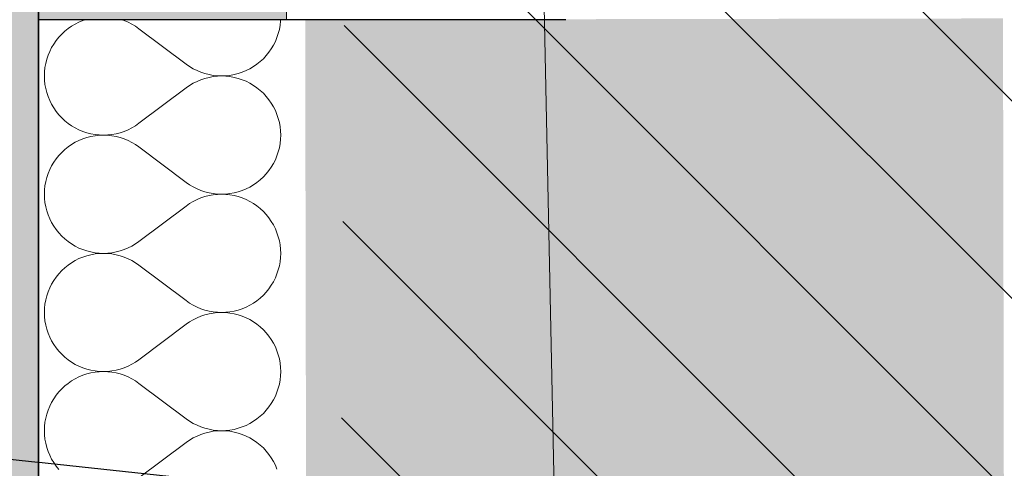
# Model space of a CAD drawing. Header units: millimetres. Extents: x -40276 to 214973, y -147941 to 35228.
# Tile 108 of 256: x -11160 to -10525, y 11747 to 12036. Entities that reach past the tile are written whole.
import ezdxf

# ---------------------------------------------------------------- set-up
doc = ezdxf.new("R2010")
doc.units = ezdxf.units.MM
doc.header["$MEASUREMENT"] = 0
doc.linetypes.add('Wipeout_Contour', pattern=[1000, 0, -1000])
doc.linetypes.add('Čerchovaná', pattern=[450, 200, -117.5, 15, -117.5])
for name, color, linetype in [('1._POHLED ZÁPADNÍ_2_0_plochy', 7, 'Continuous'), ('1._POHLED ZÁPADNÍ_2_akustické prvky', 7, 'Continuous'), ('1._POHLED ZÁPADNÍ_2_BT_ortho', 7, 'Continuous'), ('1._POHLED ZÁPADNÍ_2_Nové_Konstrukce - nosné', 7, 'Continuous'), ('1._POHLED ZÁPADNÍ_2_Nové_TZB - kanalizace', 7, 'Continuous'), ('1._POHLED ZÁPADNÍ_2_Nové_Výplně – Řezové', 7, 'Continuous')]:
    doc.layers.add(name, color=color, linetype=linetype)
doc.linetypes.add('kanalizace - splašková', pattern='A,0,[9,C.3 Koordinační situační výkres1.Shx,S=0.146825,R=0,X=-0.001,Y=0],-21,0', length=21)

# ---------------------------------------------------------------- blocks, each defined once
blk = doc.blocks.new('*X30', base_point=(-42174.69, -26223.67))
at = {"layer": '1._POHLED ZÁPADNÍ_2_Nové_Výplně – Řezové', "color": 21, "linetype": 'Continuous', "lineweight": 20, "true_color": 0xffaaaa}
for p, q in [((-11124.42, 12033.44), (-11126.76, 12032.06)), ((-11121.98, 12034.66), (-11124.42, 12033.44)), ((-11119.47, 12035.7), (-11121.98, 12034.66)), ((-11117.74, 12036.27), (-11119.47, 12035.7)), ((-11092.83, 12035.68), (-11094.61, 12036.27)), ((-11090.32, 12034.64), (-11092.83, 12035.68)), ((-11087.89, 12033.42), (-11090.32, 12034.64)), ((-11085.55, 12032.03), (-11087.89, 12033.42)), ((-10992.76, 12029.99), (-10992.28, 12032.67)), ((-10992.28, 12032.67), (-10991.99, 12035.38)), ((-10991.99, 12035.38), (-10991.95, 12036.27)), ((-11133.1, 12026.95), (-11134.96, 12024.96)), ((-11131.11, 12028.8), (-11133.1, 12026.95)), ((-11128.99, 12030.51), (-11131.11, 12028.8)), ((-11126.76, 12032.06), (-11128.99, 12030.51)), ((-11083.32, 12030.48), (-11085.55, 12032.03)), ((-11083.32, 12030.48), (-11052.84, 12007.62)), ((-10994.29, 12024.78), (-10993.43, 12027.36)), ((-10993.43, 12027.36), (-10992.76, 12029.99)), ((-11138.22, 12020.6), (-11139.61, 12018.26)), ((-11136.67, 12022.84), (-11138.22, 12020.6)), ((-11134.96, 12024.96), (-11136.67, 12022.84)), ((-10997.94, 12017.49), (-10996.55, 12019.83)), ((-10996.55, 12019.83), (-10995.34, 12022.26)), ((-10995.34, 12022.26), (-10994.29, 12024.78)), ((-11141.87, 12013.32), (-11142.73, 12010.74)), ((-11140.83, 12015.83), (-11141.87, 12013.32)), ((-11139.61, 12018.26), (-11140.83, 12015.83)), ((-11003.06, 12011.15), (-11001.2, 12013.14)), ((-11001.2, 12013.14), (-10999.49, 12015.26)), ((-10999.49, 12015.26), (-10997.94, 12017.49)), ((-11143.4, 12008.1), (-11143.88, 12005.42)), ((-11142.73, 12010.74), (-11143.4, 12008.1)), ((-11052.84, 12007.62), (-11050.61, 12006.07)), ((-11009.4, 12006.04), (-11007.17, 12007.59)), ((-11007.17, 12007.59), (-11005.05, 12009.3)), ((-11005.05, 12009.3), (-11003.06, 12011.15)), ((-11144.17, 12002.72), (-11144.27, 12000)), ((-11143.88, 12005.42), (-11144.17, 12002.72)), ((-11050.61, 12006.07), (-11048.27, 12004.68)), ((-11048.27, 12004.68), (-11045.84, 12003.46)), ((-11045.84, 12003.46), (-11043.33, 12002.41)), ((-11043.33, 12002.41), (-11040.75, 12001.55)), ((-11040.75, 12001.55), (-11038.11, 12000.88)), ((-11038.11, 12000.88), (-11035.43, 12000.39)), ((-11035.43, 12000.39), (-11032.73, 12000.1)), ((-11027.29, 12000.1), (-11024.59, 12000.38)), ((-11024.59, 12000.38), (-11021.91, 12000.87)), ((-11021.91, 12000.87), (-11019.27, 12001.54)), ((-11019.27, 12001.54), (-11016.69, 12002.4)), ((-11016.69, 12002.4), (-11014.18, 12003.44)), ((-11014.18, 12003.44), (-11011.74, 12004.65)), ((-11011.74, 12004.65), (-11009.4, 12006.04)), ((-11144.27, 12000), (-11144.17, 11997.28)), ((-11144.17, 11997.28), (-11143.88, 11994.58)), ((-11143.88, 11994.58), (-11143.4, 11991.9)), ((-11048.27, 11995.32), (-11050.61, 11993.93)), ((-11045.84, 11996.54), (-11048.27, 11995.32)), ((-11043.33, 11997.59), (-11045.84, 11996.54)), ((-11040.75, 11998.45), (-11043.33, 11997.59)), ((-11038.11, 11999.12), (-11040.75, 11998.45)), ((-11035.43, 11999.61), (-11038.11, 11999.12)), ((-11032.73, 11999.9), (-11035.43, 11999.61)), ((-11032.73, 12000.1), (-11030.01, 12000)), ((-11030.01, 12000), (-11032.73, 11999.9)), ((-11030.01, 12000), (-11027.29, 12000.1)), ((-11027.29, 11999.9), (-11030.01, 12000)), ((-11024.59, 11999.62), (-11027.29, 11999.9)), ((-11021.91, 11999.13), (-11024.59, 11999.62)), ((-11019.27, 11998.46), (-11021.91, 11999.13)), ((-11016.69, 11997.6), (-11019.27, 11998.46)), ((-11014.18, 11996.56), (-11016.69, 11997.6)), ((-11011.74, 11995.35), (-11014.18, 11996.56)), ((-11009.4, 11993.96), (-11011.74, 11995.35)), ((-11143.4, 11991.9), (-11142.73, 11989.26)), ((-11142.73, 11989.26), (-11141.87, 11986.68)), ((-11083.32, 11969.52), (-11052.84, 11992.38)), ((-11050.61, 11993.93), (-11052.84, 11992.38)), ((-11007.17, 11992.41), (-11009.4, 11993.96)), ((-11005.05, 11990.7), (-11007.17, 11992.41)), ((-11003.06, 11988.85), (-11005.05, 11990.7)), ((-11001.2, 11986.86), (-11003.06, 11988.85)), ((-11141.87, 11986.68), (-11140.83, 11984.17)), ((-11140.83, 11984.17), (-11139.61, 11981.74)), ((-11139.61, 11981.74), (-11138.22, 11979.4)), ((-10999.49, 11984.74), (-11001.2, 11986.86)), ((-10997.94, 11982.51), (-10999.49, 11984.74)), ((-10996.55, 11980.17), (-10997.94, 11982.51)), ((-11138.22, 11979.4), (-11136.67, 11977.16)), ((-11136.67, 11977.16), (-11134.96, 11975.04)), ((-11134.96, 11975.04), (-11133.1, 11973.05)), ((-10995.34, 11977.74), (-10996.55, 11980.17)), ((-10994.29, 11975.22), (-10995.34, 11977.74)), ((-10993.43, 11972.64), (-10994.29, 11975.22)), ((-11133.1, 11973.05), (-11131.11, 11971.2)), ((-11131.11, 11971.2), (-11128.99, 11969.49)), ((-11128.99, 11969.49), (-11126.76, 11967.94)), ((-11085.55, 11967.97), (-11083.32, 11969.52)), ((-10992.76, 11970.01), (-10993.43, 11972.64)), ((-10992.28, 11967.33), (-10992.76, 11970.01)), ((-11126.76, 11967.94), (-11124.42, 11966.56)), ((-11124.42, 11966.56), (-11121.98, 11965.34)), ((-11121.98, 11965.34), (-11119.47, 11964.3)), ((-11119.47, 11964.3), (-11116.89, 11963.44)), ((-11116.89, 11963.44), (-11114.25, 11962.77)), ((-11114.25, 11962.77), (-11111.58, 11962.29)), ((-11111.58, 11962.29), (-11108.87, 11962)), ((-11103.43, 11962), (-11100.73, 11962.3)), ((-11100.73, 11962.3), (-11098.05, 11962.78)), ((-11098.05, 11962.78), (-11095.42, 11963.46)), ((-11095.42, 11963.46), (-11092.83, 11964.32)), ((-11092.83, 11964.32), (-11090.32, 11965.36)), ((-11090.32, 11965.36), (-11087.89, 11966.58)), ((-11087.89, 11966.58), (-11085.55, 11967.97)), ((-10991.99, 11964.62), (-10992.28, 11967.33)), ((-10991.89, 11961.9), (-10991.99, 11964.62)), ((-11124.42, 11957.25), (-11126.76, 11955.87)), ((-11121.98, 11958.47), (-11124.42, 11957.25)), ((-11119.47, 11959.51), (-11121.98, 11958.47)), ((-11116.89, 11960.37), (-11119.47, 11959.51)), ((-11114.25, 11961.04), (-11116.89, 11960.37)), ((-11111.58, 11961.52), (-11114.25, 11961.04)), ((-11108.87, 11961.81), (-11111.58, 11961.52)), ((-11108.87, 11962), (-11106.15, 11961.9)), ((-11106.15, 11961.9), (-11108.87, 11961.81)), ((-11106.15, 11961.9), (-11103.43, 11962)), ((-11103.43, 11961.81), (-11106.15, 11961.9)), ((-11100.73, 11961.51), (-11103.43, 11961.81)), ((-11098.05, 11961.03), (-11100.73, 11961.51)), ((-11095.42, 11960.35), (-11098.05, 11961.03)), ((-11092.83, 11959.49), (-11095.42, 11960.35)), ((-11090.32, 11958.45), (-11092.83, 11959.49)), ((-11087.89, 11957.23), (-11090.32, 11958.45)), ((-11085.55, 11955.84), (-11087.89, 11957.23)), ((-10992.76, 11953.8), (-10992.28, 11956.48)), ((-10992.28, 11956.48), (-10991.99, 11959.19)), ((-10991.99, 11959.19), (-10991.89, 11961.9)), ((-11133.1, 11950.76), (-11134.96, 11948.76)), ((-11131.11, 11952.61), (-11133.1, 11950.76)), ((-11128.99, 11954.31), (-11131.11, 11952.61)), ((-11126.76, 11955.87), (-11128.99, 11954.31)), ((-11083.32, 11954.29), (-11085.55, 11955.84)), ((-11083.32, 11954.29), (-11052.84, 11931.43)), ((-10994.29, 11948.59), (-10993.43, 11951.17)), ((-10993.43, 11951.17), (-10992.76, 11953.8)), ((-11138.22, 11944.41), (-11139.61, 11942.07)), ((-11136.67, 11946.65), (-11138.22, 11944.41)), ((-11134.96, 11948.76), (-11136.67, 11946.65)), ((-10997.94, 11941.3), (-10996.55, 11943.64)), ((-10996.55, 11943.64), (-10995.34, 11946.07)), ((-10995.34, 11946.07), (-10994.29, 11948.59)), ((-11141.87, 11937.13), (-11142.73, 11934.55)), ((-11140.83, 11939.64), (-11141.87, 11937.13)), ((-11139.61, 11942.07), (-11140.83, 11939.64)), ((-11003.06, 11934.96), (-11001.2, 11936.95)), ((-11001.2, 11936.95), (-10999.49, 11939.07)), ((-10999.49, 11939.07), (-10997.94, 11941.3)), ((-11143.4, 11931.91), (-11143.88, 11929.23)), ((-11142.73, 11934.55), (-11143.4, 11931.91)), ((-11052.84, 11931.43), (-11050.61, 11929.88)), ((-11009.4, 11929.85), (-11007.17, 11931.4)), ((-11007.17, 11931.4), (-11005.05, 11933.11)), ((-11005.05, 11933.11), (-11003.06, 11934.96)), ((-11144.17, 11926.53), (-11144.27, 11923.81)), ((-11143.88, 11929.23), (-11144.17, 11926.53)), ((-11050.61, 11929.88), (-11048.27, 11928.48)), ((-11048.27, 11928.48), (-11045.84, 11927.27)), ((-11045.84, 11927.27), (-11043.33, 11926.22)), ((-11043.33, 11926.22), (-11040.75, 11925.36)), ((-11040.75, 11925.36), (-11038.11, 11924.69)), ((-11038.11, 11924.69), (-11035.43, 11924.2)), ((-11035.43, 11924.2), (-11032.73, 11923.91)), ((-11027.29, 11923.9), (-11024.59, 11924.19)), ((-11024.59, 11924.19), (-11021.91, 11924.68)), ((-11021.91, 11924.68), (-11019.27, 11925.35)), ((-11019.27, 11925.35), (-11016.69, 11926.2)), ((-11016.69, 11926.2), (-11014.18, 11927.24)), ((-11014.18, 11927.24), (-11011.74, 11928.46)), ((-11011.74, 11928.46), (-11009.4, 11929.85)), ((-11144.27, 11923.81), (-11144.17, 11921.09)), ((-11144.17, 11921.09), (-11143.88, 11918.39)), ((-11143.88, 11918.39), (-11143.4, 11915.71)), ((-11048.27, 11919.13), (-11050.61, 11917.74)), ((-11045.84, 11920.35), (-11048.27, 11919.13)), ((-11043.33, 11921.4), (-11045.84, 11920.35)), ((-11040.75, 11922.26), (-11043.33, 11921.4)), ((-11038.11, 11922.93), (-11040.75, 11922.26)), ((-11035.43, 11923.42), (-11038.11, 11922.93)), ((-11032.73, 11923.71), (-11035.43, 11923.42)), ((-11032.73, 11923.91), (-11030.01, 11923.81)), ((-11030.01, 11923.81), (-11032.73, 11923.71)), ((-11030.01, 11923.81), (-11027.29, 11923.9)), ((-11027.29, 11923.71), (-11030.01, 11923.81)), ((-11024.59, 11923.42), (-11027.29, 11923.71)), ((-11021.91, 11922.94), (-11024.59, 11923.42)), ((-11019.27, 11922.27), (-11021.91, 11922.94)), ((-11016.69, 11921.41), (-11019.27, 11922.27)), ((-11014.18, 11920.37), (-11016.69, 11921.41)), ((-11011.74, 11919.16), (-11014.18, 11920.37)), ((-11009.4, 11917.77), (-11011.74, 11919.16)), ((-11143.4, 11915.71), (-11142.73, 11913.07)), ((-11142.73, 11913.07), (-11141.87, 11910.49)), ((-11083.32, 11893.33), (-11052.84, 11916.19)), ((-11050.61, 11917.74), (-11052.84, 11916.19)), ((-11007.17, 11916.22), (-11009.4, 11917.77)), ((-11005.05, 11914.51), (-11007.17, 11916.22)), ((-11003.06, 11912.66), (-11005.05, 11914.51)), ((-11001.2, 11910.67), (-11003.06, 11912.66)), ((-11141.87, 11910.49), (-11140.83, 11907.98)), ((-11140.83, 11907.98), (-11139.61, 11905.55)), ((-11139.61, 11905.55), (-11138.22, 11903.21)), ((-10999.49, 11908.55), (-11001.2, 11910.67)), ((-10997.94, 11906.32), (-10999.49, 11908.55)), ((-10996.55, 11903.98), (-10997.94, 11906.32)), ((-11138.22, 11903.21), (-11136.67, 11900.97)), ((-11136.67, 11900.97), (-11134.96, 11898.85)), ((-11134.96, 11898.85), (-11133.1, 11896.86)), ((-10995.34, 11901.55), (-10996.55, 11903.98)), ((-10994.29, 11899.03), (-10995.34, 11901.55)), ((-10993.43, 11896.45), (-10994.29, 11899.03)), ((-11133.1, 11896.86), (-11131.11, 11895.01)), ((-11131.11, 11895.01), (-11128.99, 11893.3)), ((-11128.99, 11893.3), (-11126.76, 11891.75)), ((-11085.55, 11891.78), (-11083.32, 11893.33)), ((-10992.76, 11893.82), (-10993.43, 11896.45)), ((-10992.28, 11891.14), (-10992.76, 11893.82)), ((-11126.76, 11891.75), (-11124.42, 11890.37)), ((-11124.42, 11890.37), (-11121.98, 11889.15)), ((-11121.98, 11889.15), (-11119.47, 11888.11)), ((-11119.47, 11888.11), (-11116.89, 11887.25)), ((-11116.89, 11887.25), (-11114.25, 11886.58)), ((-11114.25, 11886.58), (-11111.58, 11886.1)), ((-11111.58, 11886.1), (-11108.87, 11885.81)), ((-11103.43, 11885.81), (-11100.73, 11886.11)), ((-11100.73, 11886.11), (-11098.05, 11886.59)), ((-11098.05, 11886.59), (-11095.42, 11887.27)), ((-11095.42, 11887.27), (-11092.83, 11888.13)), ((-11092.83, 11888.13), (-11090.32, 11889.17)), ((-11090.32, 11889.17), (-11087.89, 11890.39)), ((-11087.89, 11890.39), (-11085.55, 11891.78)), ((-10991.99, 11888.43), (-10992.28, 11891.14)), ((-10991.89, 11885.71), (-10991.99, 11888.43)), ((-11124.42, 11881.06), (-11126.76, 11879.68)), ((-11121.98, 11882.28), (-11124.42, 11881.06)), ((-11119.47, 11883.32), (-11121.98, 11882.28)), ((-11116.89, 11884.18), (-11119.47, 11883.32)), ((-11114.25, 11884.85), (-11116.89, 11884.18)), ((-11111.58, 11885.33), (-11114.25, 11884.85)), ((-11108.87, 11885.62), (-11111.58, 11885.33)), ((-11108.87, 11885.81), (-11106.15, 11885.71)), ((-11106.15, 11885.71), (-11108.87, 11885.62)), ((-11106.15, 11885.71), (-11103.43, 11885.81)), ((-11103.43, 11885.62), (-11106.15, 11885.71)), ((-11100.73, 11885.32), (-11103.43, 11885.62)), ((-11098.05, 11884.84), (-11100.73, 11885.32)), ((-11095.42, 11884.16), (-11098.05, 11884.84)), ((-11092.83, 11883.3), (-11095.42, 11884.16)), ((-11090.32, 11882.26), (-11092.83, 11883.3)), ((-11087.89, 11881.04), (-11090.32, 11882.26)), ((-11085.55, 11879.65), (-11087.89, 11881.04)), ((-10992.76, 11877.61), (-10992.28, 11880.29)), ((-10992.28, 11880.29), (-10991.99, 11883)), ((-10991.99, 11883), (-10991.89, 11885.71)), ((-11133.1, 11874.57), (-11134.96, 11872.57)), ((-11131.11, 11876.42), (-11133.1, 11874.57)), ((-11128.99, 11878.12), (-11131.11, 11876.42)), ((-11126.76, 11879.68), (-11128.99, 11878.12)), ((-11083.32, 11878.1), (-11085.55, 11879.65)), ((-11083.32, 11878.1), (-11052.84, 11855.24)), ((-10994.29, 11872.4), (-10993.43, 11874.98)), ((-10993.43, 11874.98), (-10992.76, 11877.61)), ((-11138.22, 11868.22), (-11139.61, 11865.88)), ((-11136.67, 11870.46), (-11138.22, 11868.22)), ((-11134.96, 11872.57), (-11136.67, 11870.46)), ((-10997.94, 11865.11), (-10996.55, 11867.45)), ((-10996.55, 11867.45), (-10995.34, 11869.88)), ((-10995.34, 11869.88), (-10994.29, 11872.4)), ((-11141.87, 11860.94), (-11142.73, 11858.36)), ((-11140.83, 11863.45), (-11141.87, 11860.94)), ((-11139.61, 11865.88), (-11140.83, 11863.45)), ((-11003.06, 11858.77), (-11001.2, 11860.76)), ((-11001.2, 11860.76), (-10999.49, 11862.88)), ((-10999.49, 11862.88), (-10997.94, 11865.11)), ((-11143.4, 11855.72), (-11143.88, 11853.04)), ((-11142.73, 11858.36), (-11143.4, 11855.72)), ((-11052.84, 11855.24), (-11050.61, 11853.68)), ((-11009.4, 11853.66), (-11007.17, 11855.21)), ((-11007.17, 11855.21), (-11005.05, 11856.92)), ((-11005.05, 11856.92), (-11003.06, 11858.77)), ((-11144.17, 11850.34), (-11144.27, 11847.62)), ((-11143.88, 11853.04), (-11144.17, 11850.34)), ((-11050.61, 11853.68), (-11048.27, 11852.29)), ((-11048.27, 11852.29), (-11045.84, 11851.07)), ((-11045.84, 11851.07), (-11043.33, 11850.03)), ((-11043.33, 11850.03), (-11040.75, 11849.17)), ((-11040.75, 11849.17), (-11038.11, 11848.5)), ((-11038.11, 11848.5), (-11035.43, 11848.01)), ((-11035.43, 11848.01), (-11032.73, 11847.72)), ((-11027.29, 11847.71), (-11024.59, 11848)), ((-11024.59, 11848), (-11021.91, 11848.49)), ((-11021.91, 11848.49), (-11019.27, 11849.16)), ((-11019.27, 11849.16), (-11016.69, 11850.01)), ((-11016.69, 11850.01), (-11014.18, 11851.05)), ((-11014.18, 11851.05), (-11011.74, 11852.27)), ((-11011.74, 11852.27), (-11009.4, 11853.66)), ((-11144.27, 11847.62), (-11144.17, 11844.9)), ((-11144.17, 11844.9), (-11143.88, 11842.2)), ((-11143.88, 11842.2), (-11143.4, 11839.52)), ((-11048.27, 11842.94), (-11050.61, 11841.55)), ((-11045.84, 11844.16), (-11048.27, 11842.94)), ((-11043.33, 11845.21), (-11045.84, 11844.16)), ((-11040.75, 11846.07), (-11043.33, 11845.21)), ((-11038.11, 11846.74), (-11040.75, 11846.07)), ((-11035.43, 11847.23), (-11038.11, 11846.74)), ((-11032.73, 11847.52), (-11035.43, 11847.23)), ((-11032.73, 11847.72), (-11030.01, 11847.62)), ((-11030.01, 11847.62), (-11032.73, 11847.52)), ((-11030.01, 11847.62), (-11027.29, 11847.71)), ((-11027.29, 11847.52), (-11030.01, 11847.62)), ((-11024.59, 11847.23), (-11027.29, 11847.52)), ((-11021.91, 11846.75), (-11024.59, 11847.23)), ((-11019.27, 11846.08), (-11021.91, 11846.75)), ((-11016.69, 11845.22), (-11019.27, 11846.08)), ((-11014.18, 11844.18), (-11016.69, 11845.22)), ((-11011.74, 11842.97), (-11014.18, 11844.18)), ((-11009.4, 11841.58), (-11011.74, 11842.97)), ((-11143.4, 11839.52), (-11142.73, 11836.88)), ((-11142.73, 11836.88), (-11141.87, 11834.3)), ((-11083.32, 11817.14), (-11052.84, 11840)), ((-11050.61, 11841.55), (-11052.84, 11840)), ((-11007.17, 11840.03), (-11009.4, 11841.58)), ((-11005.05, 11838.32), (-11007.17, 11840.03)), ((-11003.06, 11836.47), (-11005.05, 11838.32)), ((-11001.2, 11834.48), (-11003.06, 11836.47)), ((-11141.87, 11834.3), (-11140.83, 11831.79)), ((-11140.83, 11831.79), (-11139.61, 11829.36)), ((-11139.61, 11829.36), (-11138.22, 11827.02)), ((-10999.49, 11832.36), (-11001.2, 11834.48)), ((-10997.94, 11830.13), (-10999.49, 11832.36)), ((-10996.55, 11827.79), (-10997.94, 11830.13)), ((-11138.22, 11827.02), (-11136.67, 11824.78)), ((-11136.67, 11824.78), (-11134.96, 11822.66)), ((-11134.96, 11822.66), (-11133.1, 11820.67)), ((-10995.34, 11825.36), (-10996.55, 11827.79)), ((-10994.29, 11822.84), (-10995.34, 11825.36)), ((-10993.43, 11820.26), (-10994.29, 11822.84)), ((-11133.1, 11820.67), (-11131.11, 11818.82)), ((-11131.11, 11818.82), (-11128.99, 11817.11)), ((-11128.99, 11817.11), (-11126.76, 11815.56)), ((-11085.55, 11815.59), (-11083.32, 11817.14)), ((-10992.76, 11817.62), (-10993.43, 11820.26)), ((-10992.28, 11814.95), (-10992.76, 11817.62)), ((-11126.76, 11815.56), (-11124.42, 11814.18)), ((-11124.42, 11814.18), (-11121.98, 11812.96)), ((-11121.98, 11812.96), (-11119.47, 11811.92)), ((-11119.47, 11811.92), (-11116.89, 11811.06)), ((-11116.89, 11811.06), (-11114.25, 11810.39)), ((-11114.25, 11810.39), (-11111.58, 11809.91)), ((-11111.58, 11809.91), (-11108.87, 11809.62)), ((-11103.43, 11809.62), (-11100.73, 11809.92)), ((-11100.73, 11809.92), (-11098.05, 11810.4)), ((-11098.05, 11810.4), (-11095.42, 11811.08)), ((-11095.42, 11811.08), (-11092.83, 11811.94)), ((-11092.83, 11811.94), (-11090.32, 11812.98)), ((-11090.32, 11812.98), (-11087.89, 11814.2)), ((-11087.89, 11814.2), (-11085.55, 11815.59)), ((-10991.99, 11812.24), (-10992.28, 11814.95)), ((-10991.89, 11809.52), (-10991.99, 11812.24)), ((-11124.42, 11804.87), (-11126.76, 11803.48)), ((-11121.98, 11806.09), (-11124.42, 11804.87)), ((-11119.47, 11807.13), (-11121.98, 11806.09)), ((-11116.89, 11807.99), (-11119.47, 11807.13)), ((-11114.25, 11808.66), (-11116.89, 11807.99)), ((-11111.58, 11809.14), (-11114.25, 11808.66)), ((-11108.87, 11809.43), (-11111.58, 11809.14)), ((-11108.87, 11809.62), (-11106.15, 11809.52)), ((-11106.15, 11809.52), (-11108.87, 11809.43)), ((-11106.15, 11809.52), (-11103.43, 11809.62)), ((-11103.43, 11809.42), (-11106.15, 11809.52)), ((-11100.73, 11809.13), (-11103.43, 11809.42)), ((-11098.05, 11808.65), (-11100.73, 11809.13)), ((-11095.42, 11807.97), (-11098.05, 11808.65)), ((-11092.83, 11807.11), (-11095.42, 11807.97)), ((-11090.32, 11806.07), (-11092.83, 11807.11)), ((-11087.89, 11804.85), (-11090.32, 11806.07)), ((-11085.55, 11803.46), (-11087.89, 11804.85)), ((-10992.76, 11801.42), (-10992.28, 11804.1)), ((-10992.28, 11804.1), (-10991.99, 11806.81)), ((-10991.99, 11806.81), (-10991.89, 11809.52)), ((-11133.1, 11798.37), (-11134.96, 11796.38)), ((-11131.11, 11800.23), (-11133.1, 11798.37)), ((-11128.99, 11801.93), (-11131.11, 11800.23)), ((-11126.76, 11803.48), (-11128.99, 11801.93)), ((-11083.32, 11801.9), (-11085.55, 11803.46)), ((-11083.32, 11801.9), (-11052.84, 11779.05)), ((-10994.29, 11796.21), (-10993.43, 11798.79)), ((-10993.43, 11798.79), (-10992.76, 11801.42)), ((-11138.22, 11792.03), (-11139.61, 11789.69)), ((-11136.67, 11794.27), (-11138.22, 11792.03)), ((-11134.96, 11796.38), (-11136.67, 11794.27)), ((-10997.94, 11788.92), (-10996.55, 11791.26)), ((-10996.55, 11791.26), (-10995.34, 11793.69)), ((-10995.34, 11793.69), (-10994.29, 11796.21)), ((-11141.87, 11784.75), (-11142.73, 11782.17)), ((-11140.83, 11787.26), (-11141.87, 11784.75)), ((-11139.61, 11789.69), (-11140.83, 11787.26)), ((-11003.06, 11782.58), (-11001.2, 11784.57)), ((-11001.2, 11784.57), (-10999.49, 11786.69)), ((-10999.49, 11786.69), (-10997.94, 11788.92)), ((-11143.4, 11779.53), (-11143.88, 11776.85)), ((-11142.73, 11782.17), (-11143.4, 11779.53)), ((-11052.84, 11779.05), (-11050.61, 11777.49)), ((-11009.4, 11777.47), (-11007.17, 11779.02)), ((-11007.17, 11779.02), (-11005.05, 11780.72)), ((-11005.05, 11780.72), (-11003.06, 11782.58)), ((-11144.17, 11774.15), (-11144.27, 11771.43)), ((-11143.88, 11776.85), (-11144.17, 11774.15)), ((-11050.61, 11777.49), (-11048.27, 11776.1)), ((-11048.27, 11776.1), (-11045.84, 11774.88)), ((-11045.84, 11774.88), (-11043.33, 11773.84)), ((-11043.33, 11773.84), (-11040.75, 11772.98)), ((-11040.75, 11772.98), (-11038.11, 11772.31)), ((-11038.11, 11772.31), (-11035.43, 11771.82)), ((-11035.43, 11771.82), (-11032.73, 11771.53)), ((-11027.29, 11771.52), (-11024.59, 11771.81)), ((-11024.59, 11771.81), (-11021.91, 11772.29)), ((-11021.91, 11772.29), (-11019.27, 11772.97)), ((-11019.27, 11772.97), (-11016.69, 11773.82)), ((-11016.69, 11773.82), (-11014.18, 11774.86)), ((-11014.18, 11774.86), (-11011.74, 11776.08)), ((-11011.74, 11776.08), (-11009.4, 11777.47)), ((-11144.27, 11771.43), (-11144.17, 11768.71)), ((-11144.17, 11768.71), (-11143.88, 11766)), ((-11143.88, 11766), (-11143.4, 11763.33)), ((-11048.27, 11766.75), (-11050.61, 11765.36)), ((-11045.84, 11767.97), (-11048.27, 11766.75)), ((-11043.33, 11769.02), (-11045.84, 11767.97)), ((-11040.75, 11769.88), (-11043.33, 11769.02)), ((-11038.11, 11770.55), (-11040.75, 11769.88)), ((-11035.43, 11771.04), (-11038.11, 11770.55)), ((-11032.73, 11771.33), (-11035.43, 11771.04)), ((-11032.73, 11771.53), (-11030.01, 11771.43)), ((-11030.01, 11771.43), (-11032.73, 11771.33)), ((-11030.01, 11771.43), (-11027.29, 11771.52)), ((-11027.29, 11771.33), (-11030.01, 11771.43)), ((-11024.59, 11771.04), (-11027.29, 11771.33)), ((-11021.91, 11770.56), (-11024.59, 11771.04)), ((-11019.27, 11769.89), (-11021.91, 11770.56)), ((-11016.69, 11769.03), (-11019.27, 11769.89)), ((-11014.18, 11767.99), (-11016.69, 11769.03)), ((-11011.74, 11766.78), (-11014.18, 11767.99)), ((-11009.4, 11765.39), (-11011.74, 11766.78)), ((-11143.4, 11763.33), (-11142.73, 11760.69)), ((-11142.73, 11760.69), (-11141.87, 11758.11)), ((-11083.32, 11740.95), (-11052.84, 11763.81)), ((-11050.61, 11765.36), (-11052.84, 11763.81)), ((-11007.17, 11763.84), (-11009.4, 11765.39)), ((-11005.05, 11762.13), (-11007.17, 11763.84)), ((-11003.06, 11760.28), (-11005.05, 11762.13)), ((-11001.2, 11758.29), (-11003.06, 11760.28)), ((-11141.87, 11758.11), (-11140.83, 11755.6)), ((-11140.83, 11755.6), (-11139.61, 11753.16)), ((-11139.61, 11753.16), (-11138.22, 11750.83)), ((-10999.49, 11756.17), (-11001.2, 11758.29)), ((-10997.94, 11753.94), (-10999.49, 11756.17)), ((-10996.55, 11751.6), (-10997.94, 11753.94)), ((-11138.22, 11750.83), (-11136.67, 11748.59)), ((-11136.67, 11748.59), (-11134.96, 11746.47)), ((-10995.34, 11749.16), (-10996.55, 11751.6)), ((-10994.29, 11746.65), (-10995.34, 11749.16))]:
    blk.add_line(p, q, dxfattribs=at)

msp = doc.modelspace()

# ---------------------------------------------------------------- hatches: boundary and pattern name
at = {"layer": '1._POHLED ZÁPADNÍ_2_0_plochy', "linetype": 'Continuous', "lineweight": 20, "true_color": 0xffaaaa}
h = msp.add_hatch(dxfattribs=at)
h.set_pattern_fill('Izolační_tvárnice_0002', color=21, style=0, pattern_type=2)
h.set_pattern_definition([(315, (-10360.18, 9405.31), (63.6396, 63.6396), [])])
h.paths.add_polyline_path([(-10906.33, 18690.21), (-10970.68, 9084.15), (-20311.44, 10009.93), (-20479.41, 269.75), (-242.33, 419.76), (-238.38, 17796.01)])
at = {"layer": '1._POHLED ZÁPADNÍ_2_0_plochy', "linetype": 'Continuous', "lineweight": 0, "true_color": 0x3c3525}
msp.add_hatch(color=39, dxfattribs=at).paths.add_polyline_path([(-25869.24, 653.02), (-25868.09, 309.88), (-22137.4, 321.89), (-22138.46, 646.93), (-20885.98, 651), (-20713.53, 10463.4), (-18181.94, 10198.51), (-18222.48, 9798.31), (-17178.56, 9692.55), (-17162.72, 9848.86), (-12837.13, 9407.86), (-12817.99, 11448.13), (-11148.08, 11448.18), (-11147.86, 12036.27), (-10988.08, 12036.27), (-10988.08, 13086.27), (-11147.46, 13086.27), (-11147.13, 13937.19), (-10988.08, 13937.19), (-10988.08, 14849.19), (-11146.79, 14849.19), (-11146.58, 15386.81), (-10988.08, 15386.81), (-10988.08, 16436.81), (-11146.18, 16436.81), (-11145.89, 17210.22), (-20953.17, 17986.91), (-23795.81, 18203.26)])
at = {"layer": '1._POHLED ZÁPADNÍ_2_Nové_Výplně – Řezové', "linetype": 'Continuous', "lineweight": 0, "true_color": 0xf2b2b2}
msp.add_hatch(color=9, dxfattribs=at).paths.add_polyline_path([(-10976.09, 12036.28), (-10975.39, 11649.47), (-10525.39, 11650.3), (-10526.1, 12037.1)])

# ---------------------------------------------------------------- linework, layer by layer
at = {"layer": '1._POHLED ZÁPADNÍ_2_0_plochy', "color": 7, "linetype": 'Continuous', "lineweight": 13, "flags": 128}
msp.add_lwpolyline([(-18222.48, 9798.31), (-17178.56, 9692.55), (-17162.72, 9848.86), (-12837.13, 9407.86), (-12817.99, 11448.13), (-11148.08, 11448.18), (-11147.86, 12036.27), (-10988.08, 12036.27), (-10988.08, 13086.27), (-11147.46, 13086.27), (-11147.13, 13937.19), (-10988.08, 13937.19), (-10988.08, 14849.19), (-11146.79, 14849.19), (-11146.58, 15386.81), (-10988.08, 15386.81), (-10988.08, 16436.81), (-11146.18, 16436.81), (-11145.89, 17210.22), (-20953.17, 17986.91)], dxfattribs=at)
at = {"layer": '1._POHLED ZÁPADNÍ_2_akustické prvky', "color": 1, "linetype": 'Čerchovaná', "lineweight": 25}
msp.add_line((-11148.08, 12036.27), (-11148.08, 13070.24), dxfattribs=at)
at = {"layer": '1._POHLED ZÁPADNÍ_2_BT_ortho', "color": 142, "linetype": 'Continuous', "lineweight": 20, "true_color": 0x0080c0, "flags": 128}
msp.add_lwpolyline([(-10838.12, 12821.53), (-10752.94, 8719.07)], dxfattribs=at)

# ---------------------------------------------------------------- next in the draw order: wipeouts: each hides what was drawn before it
at = {"color": 254, "linetype": 'Wipeout_Contour', "lineweight": 0, "ltscale": 64550.945147}
msp.add_wipeout([(-11148.08, 11448.18), (-10988.08, 11448.18), (-10988.08, 12036.27), (-11148.08, 12036.27)], dxfattribs=at).dxf.layer = '1._POHLED ZÁPADNÍ_2_Nové_Výplně – Řezové'

# ---------------------------------------------------------------- next in the draw order: linework, layer by layer
at = {"layer": '1._POHLED ZÁPADNÍ_2_akustické prvky', "color": 1, "linetype": 'Continuous', "lineweight": 35}
msp.add_line((-11148.08, 12174.33), (-11148.08, 11448.18), dxfattribs=at)
at = {"layer": '1._POHLED ZÁPADNÍ_2_Nové_Konstrukce - nosné', "color": 1, "linetype": 'Continuous', "lineweight": 25}
for q in [(-11148.08, 12036.27), (-11148.08, 12036.27), (-10988.08, 12036.27), (-10988.08, 12036.27)]:
    msp.add_line((-10808.08, 12036.27), q, dxfattribs=at)
at = {"layer": '1._POHLED ZÁPADNÍ_2_Nové_TZB - kanalizace', "color": 1, "linetype": 'kanalizace - splašková', "lineweight": 25, "flags": 128}
msp.add_lwpolyline([(-18455.53, 9982.73), (-18356.64, 12521.02), (-9908.77, 11618.71), (-9679.79, 11334.93), (-9815.85, 9407.97), (-9591.37, 9129.77), (-2503.12, 8491.11)], dxfattribs=at)

# ---------------------------------------------------------------- next in the draw order: block references
at = {"layer": '1._POHLED ZÁPADNÍ_2_0_plochy', "color": 9, "linetype": 'Continuous', "lineweight": 13}
msp.add_blockref('*X30', (-42174.69, -26223.67), dxfattribs=at)

doc.saveas('drawing.dxf')
